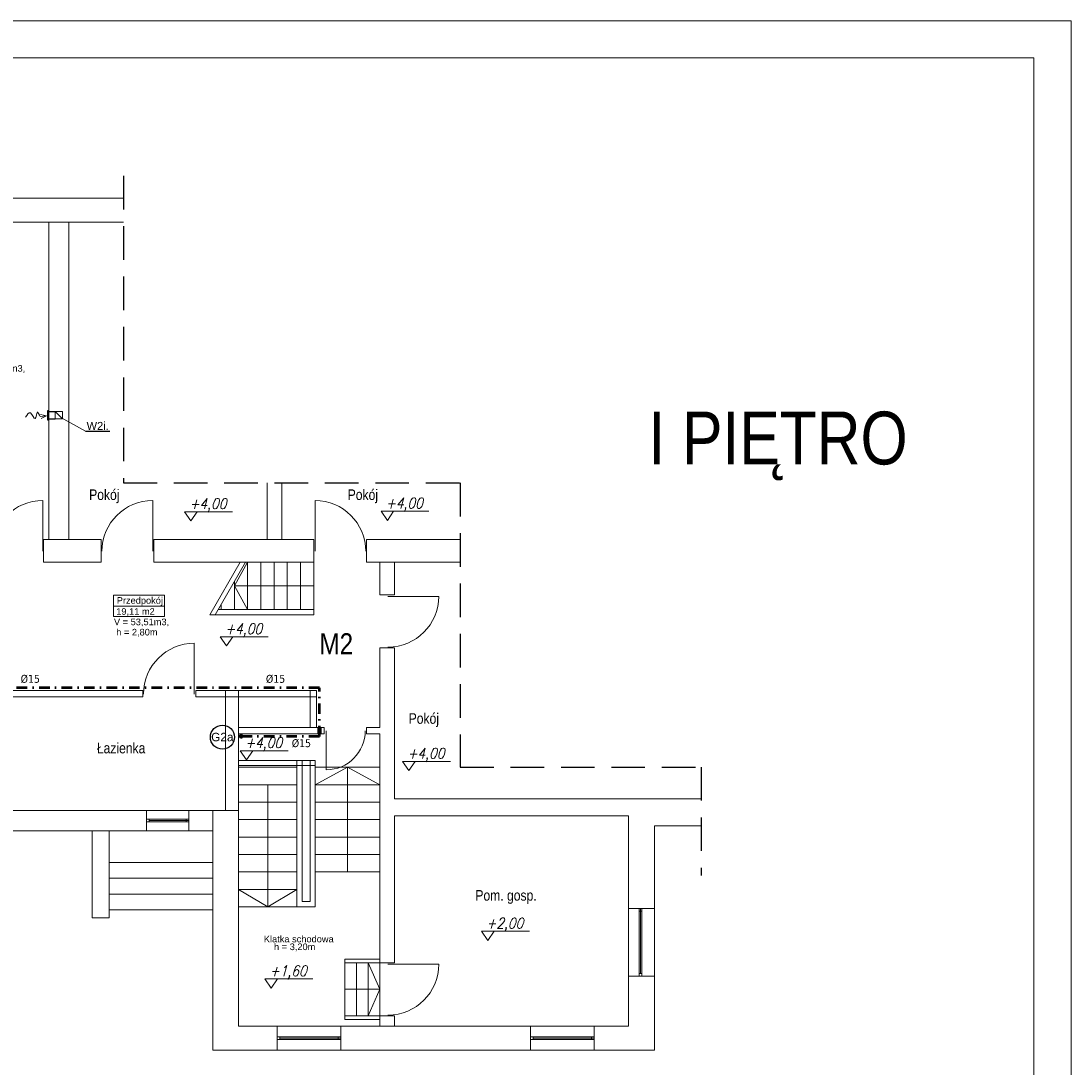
# Model space of a CAD drawing. Extents: x 33706 to 249013, y -74890 to 17912.
# Tile 54 of 175: x 117186 to 119171, y -48020 to -46041. Entities that reach past the tile are written whole.
import ezdxf
from ezdxf.enums import TextEntityAlignment as Align

# ---------------------------------------------------------------- set-up
doc = ezdxf.new("R2010")
doc.units = 0
doc.header["$MEASUREMENT"] = 0
for name, pattern in [('DASHDOT', [8.5, 4, -2, 0.5, -2]), ('DASHED', [19.05, 12.7, -6.35]), ('Przerywana długa', [1058333.301544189, 634999.990463, -423333.311081])]:
    doc.linetypes.add(name, pattern=pattern)
for name, color, linetype, lineweight in [('0.25', 6, 'Continuous', 9), ('062', 62, 'Continuous', 0), ('_konstrukcja', 96, 'Continuous', 20), ('_stolarka', 1, 'Continuous', 13), ('A-ARM', 1, 'Continuous', 15), ('inst-gaz-rury', 50, 'Continuous', 50), ('inst. - C.O. - opis', 2, 'Continuous', 9), ('Opisy_wymiary.2D77', 7, 'Continuous', 0), ('urzadzenia', 6, 'Continuous', 15), ('wymiar', 3, 'Continuous', 13), ('WYMIARKI', 250, 'Continuous', 13)]:
    doc.layers.add(name, color=color, linetype=linetype, lineweight=lineweight)
doc.layers.add('Opisy', color=2, linetype='Continuous')
doc.layers.add('urządzenia', color=140, linetype='Continuous')
doc.styles.add('Arial narrow', font='ARIALN.TTF')
doc.styles.add('GENERATED_STYLE_1', font='ARIAL.TTF')
doc.styles.add('ROMANS', font='SIMPLEX.SHX', dxfattribs={"width": 0.85, "oblique": 15, "height": 16})
doc.styles.get("Standard").update_dxf_attribs({"font": 'ARIALN.TTF'})

msp = doc.modelspace()

# ---------------------------------------------------------------- hatches: boundary and pattern name
at = {"layer": 'inst-gaz-rury', "linetype": 'Continuous'}
h = msp.add_hatch(color=256, dxfattribs=at)
h.paths.add_polyline_path([(117599.9, -47394.3, 0.420252), (117602.2, -47396.6), (117602.2, -47394.3)])
h.paths.add_polyline_path([(117604.4, -47394.3, 0.408201), (117602.2, -47392.1), (117602.2, -47394.3)])
h.paths.add_polyline_path([(117602.2, -47394.3), (117602.2, -47392.1, 0.417728), (117599.9, -47394.3)])

# ---------------------------------------------------------------- linework, layer by layer
at = {"linetype": 'DASHED', "ltscale": 5}
for p, q in [((117379.9, -46334.2), (117379.9, -46914.6)), ((117379.9, -46914.6), (118016.6, -46914.6)), ((118016.6, -46914.6), (118016.6, -47452.3)), ((118016.6, -47452.3), (118471.9, -47452.3)), ((118471.9, -47452.3), (118471.9, -47657.6))]:
    msp.add_line(p, q, dxfattribs=at)
at = {"linetype": 'Continuous', "lineweight": 18}
for p, q in [((117361.2, -47127.3), (117457.7, -47127.3)), ((117361.2, -47127.3), (117361.2, -47167.6)), ((117457.7, -47127.3), (117457.7, -47167.6)), ((117361.2, -47147.9), (117457.7, -47147.9)), ((117457.7, -47167.6), (117361.2, -47167.6))]:
    msp.add_line(p, q, dxfattribs=at)
at = {"layer": '0.25'}
for p, q in [((117234.4, -46787.7), (117222.7, -46789.3)), ((117234.3, -46787.7), (117222.9, -46785.2)), ((117234.3, -46787.7), (117224.1, -46793.3))]:
    msp.add_line(p, q, dxfattribs=at)
msp.add_open_spline([(117222.7, -46789.3), (117220.1, -46786.6), (117216.3, -46772.5), (117214.2, -46803.9), (117204.5, -46775.5), (117197.7, -46785.8), (117194.5, -46790.6)], degree=3, knots=[11.780807, 11.780807, 11.780807, 11.780807, 21.987019, 35.220977, 49.180037, 61.636698, 61.636698, 61.636698, 61.636698], dxfattribs=at)
at = {"layer": '062', "linetype": 'Przerywana długa', "flags": 128}
msp.add_lwpolyline([(114971.3, -46041.2), (119171.3, -46041.2), (119171.3, -49011.2), (114971.3, -49011.2)], close=True, dxfattribs=at)
at = {"layer": '_konstrukcja', "ltscale": 50}
for p, q in [((116509.1, -46376.6), (117379.9, -46376.6)), ((116509.1, -46421.6), (117379.9, -46421.6)), ((117238.6, -47021.6), (117238.6, -46421.6)), ((117276.6, -47021.6), (117276.6, -46421.6)), ((117264.6, -46794), (117250.6, -46780)), ((117651.6, -47021.6), (117651.6, -46914.6)), ((117679.6, -47021.6), (117679.6, -46914.6)), ((117228.6, -47021.6), (117337.6, -47021.6)), ((117228.6, -47021.6), (117228.6, -47064.6)), ((117337.6, -47021.6), (117337.6, -47064.6)), ((117437.6, -47021.6), (117739.6, -47021.6)), ((117437.6, -47021.6), (117437.6, -47064.6)), ((117739.6, -47021.6), (117739.6, -47064.6)), ((117839.6, -47021.6), (118016.6, -47021.6)), ((117839.6, -47021.6), (117839.6, -47064.6)), ((117228.6, -47064.6), (117337.6, -47064.6)), ((117437.6, -47064.6), (117739.6, -47064.6)), ((117543.3, -47164.6), (117600.3, -47064.6)), ((117739.6, -47064.6), (117553.3, -47064.6)), ((117553.3, -47164.6), (117610.3, -47064.6)), ((117589.6, -47109.6), (117614.6, -47064.6)), ((117614.6, -47154.6), (117614.6, -47064.6)), ((117639.6, -47154.6), (117639.6, -47064.6)), ((117664.6, -47154.6), (117664.6, -47064.6)), ((117689.6, -47154.6), (117689.6, -47064.6)), ((117714.6, -47154.6), (117714.6, -47064.6)), ((117739.6, -47154.6), (117739.6, -47064.6)), ((117839.6, -47064.6), (118016.6, -47064.6)), ((117864.6, -47064.6), (117864.6, -47126.6)), ((117892.6, -47064.6), (117892.6, -47126.6)), ((117589.6, -47154.6), (117589.6, -47100.9)), ((117739.6, -47109.6), (117589.6, -47109.6)), ((117589.6, -47109.6), (117614.6, -47154.6)), ((117864.6, -47126.6), (117892.6, -47126.6)), ((117564.6, -47154.6), (117564.6, -47144.7)), ((117739.6, -47164.6), (117543.3, -47164.6)), ((117739.6, -47154.6), (117559, -47154.6)), ((117739.6, -47154.6), (117739.6, -47164.6)), ((117864.6, -47226.6), (117864.6, -47377.6)), ((117864.6, -47226.6), (117892.6, -47226.6)), ((117892.6, -47226.6), (117892.6, -47512.6)), ((117112.6, -47307.6), (117416.6, -47307.6)), ((117112.6, -47319.6), (117416.6, -47319.6)), ((117416.6, -47319.6), (117416.6, -47307.6)), ((117516.6, -47307.6), (117597.6, -47307.6)), ((117516.6, -47319.6), (117516.6, -47307.6)), ((117516.6, -47319.6), (117597.6, -47319.6)), ((117572.6, -47534.6), (117572.6, -47307.6)), ((117597.6, -47534.6), (117597.6, -47307.6)), ((117597.6, -47307.6), (117744.6, -47307.6)), ((117597.6, -47319.6), (117744.6, -47319.6)), ((117732.6, -47377.6), (117732.6, -47307.6)), ((117744.6, -47377.6), (117744.6, -47307.6)), ((117597.6, -47377.6), (117759.6, -47377.6)), ((117759.6, -47389.6), (117759.6, -47377.6)), ((117839.6, -47377.6), (117864.6, -47377.6)), ((117839.6, -47389.6), (117839.6, -47377.6)), ((117597.6, -47389.6), (117759.6, -47389.6)), ((117839.6, -47389.6), (117864.6, -47389.6)), ((117864.6, -47389.6), (117864.6, -47942.6)), ((117597.6, -47439.6), (117742.6, -47439.6)), ((117707.6, -47716.6), (117707.6, -47439.6)), ((117717.6, -47706.6), (117717.6, -47439.6)), ((117732.6, -47706.6), (117732.6, -47439.6)), ((117742.6, -47716.6), (117742.6, -47439.6)), ((117597.6, -47449.6), (117742.6, -47449.6)), ((117597.6, -47452.6), (117707.6, -47452.6)), ((117864.6, -47452.6), (117742.6, -47452.6)), ((117864.6, -47452.6), (117742.6, -47452.6)), ((117803.6, -47452.6), (117742.6, -47485.6)), ((117803.6, -47650.6), (117803.6, -47452.6)), ((117803.6, -47452.6), (117864.6, -47485.6)), ((117597.6, -47485.6), (117707.6, -47485.6)), ((117652.6, -47485.6), (117652.6, -47716.6)), ((117864.6, -47485.6), (117742.6, -47485.6)), ((117864.6, -47485.6), (117742.6, -47485.6)), ((117597.6, -47518.6), (117707.6, -47518.6)), ((117864.6, -47518.6), (117742.6, -47518.6)), ((117864.6, -47518.6), (117742.6, -47518.6)), ((118471.9, -47512.6), (117892.6, -47512.6)), ((117112.6, -47534.6), (117503.6, -47534.6)), ((117423.6, -47534.6), (117423.6, -47572.6)), ((117423.6, -47534.6), (117503.6, -47534.6)), ((117503.6, -47534.6), (117597.6, -47534.6)), ((117503.6, -47572.6), (117503.6, -47534.6)), ((117503.6, -47572.6), (117503.6, -47534.6)), ((117503.6, -47534.6), (117503.6, -47572.6)), ((117548.6, -47987.6), (117548.6, -47534.6)), ((117597.6, -47942.6), (117597.6, -47534.6)), ((117597.6, -47551.6), (117707.6, -47551.6)), ((117864.6, -47551.6), (117742.6, -47551.6)), ((117864.6, -47551.6), (117742.6, -47551.6)), ((117892.6, -47544.6), (117892.6, -47822.6)), ((118334.6, -47544.6), (117892.6, -47544.6)), ((118334.6, -47719.6), (118334.6, -47544.6)), ((118383.6, -47719.6), (118383.6, -47563.6)), ((118383.6, -47563.6), (118471.9, -47563.6)), ((117548.6, -47572.6), (116713.6, -47572.6)), ((117320.6, -47737.6), (117320.6, -47572.6)), ((117352.6, -47737.6), (117352.6, -47572.6)), ((117423.6, -47572.6), (117503.6, -47572.6)), ((117597.6, -47584.6), (117707.6, -47584.6)), ((117864.6, -47584.6), (117742.6, -47584.6)), ((117864.6, -47584.6), (117742.6, -47584.6)), ((117597.6, -47617.6), (117707.6, -47617.6)), ((117864.6, -47617.6), (117742.6, -47617.6)), ((117864.6, -47617.6), (117742.6, -47617.6)), ((117548.6, -47632.6), (117352.6, -47632.6)), ((117548.6, -47662.6), (117352.6, -47662.6)), ((117597.6, -47650.6), (117707.6, -47650.6)), ((117864.6, -47650.6), (117742.6, -47650.6)), ((117864.6, -47650.6), (117742.6, -47650.6)), ((117548.6, -47692.6), (117352.6, -47692.6)), ((117597.6, -47683.6), (117707.6, -47683.6)), ((117652.6, -47716.6), (117597.6, -47683.6)), ((117652.6, -47716.6), (117707.6, -47683.6)), ((117548.6, -47722.6), (117352.6, -47722.6)), ((117742.6, -47716.6), (117597.6, -47716.6)), ((117742.6, -47716.6), (117597.6, -47716.6)), ((117732.6, -47706.6), (117717.6, -47706.6)), ((117732.6, -47706.6), (117717.6, -47706.6)), ((118383.6, -47719.6), (118334.6, -47719.6)), ((118334.6, -47847.6), (118334.6, -47719.6)), ((118383.6, -47847.6), (118383.6, -47719.6)), ((117352.6, -47737.6), (117320.6, -47737.6)), ((117864.6, -47815.6), (117798.6, -47815.6)), ((117798.6, -47815.6), (117798.6, -47929.6)), ((117864.6, -47822.6), (117798.6, -47822.6)), ((117820.6, -47822.6), (117820.6, -47922.6)), ((117842.6, -47822.6), (117842.6, -47922.6)), ((117864.6, -47872.6), (117842.6, -47822.6)), ((117864.6, -47822.6), (117892.6, -47822.6)), ((118334.6, -47847.6), (118334.6, -47942.6)), ((118334.6, -47942.6), (118334.6, -47847.6)), ((118383.6, -47847.6), (118334.6, -47847.6)), ((118334.6, -47847.6), (118379.6, -47847.6)), ((118383.6, -47987.6), (118383.6, -47847.6)), ((117798.6, -47872.6), (117864.6, -47872.6)), ((117864.6, -47872.6), (117842.6, -47922.6)), ((117864.6, -47922.6), (117798.6, -47922.6)), ((117864.6, -47929.6), (117798.6, -47929.6)), ((117892.6, -47922.6), (117864.6, -47922.6)), ((117892.6, -47922.6), (117864.6, -47922.6)), ((117864.6, -47922.6), (117892.6, -47922.6)), ((117892.6, -47922.6), (117892.6, -47942.6)), ((118039.6, -47942.6), (117597.6, -47942.6)), ((118334.6, -47942.6), (117597.6, -47942.6)), ((117670.6, -47942.6), (117670.6, -47987.6)), ((117670.6, -47942.6), (117750.6, -47942.6)), ((117790.6, -47942.6), (117790.6, -47987.6)), ((118149.6, -47942.6), (118149.6, -47987.6)), ((118149.6, -47942.6), (118229.6, -47942.6)), ((118269.6, -47942.6), (118269.6, -47987.6)), ((118383.6, -47987.6), (117548.6, -47987.6))]:
    msp.add_line(p, q, dxfattribs=at)
msp.add_lwpolyline([(117264.6, -46794), (117264.6, -46780), (117250.6, -46780), (117250.6, -46794)], close=True, dxfattribs=at)
at = {"layer": '_stolarka', "color": 0, "linetype": 'ByBlock', "ltscale": 50}
for p, q in [((117227.5, -47044.2), (117227.5, -46948.2)), ((117435.2, -47044.2), (117435.2, -46948.2)), ((117513.8, -47314.2), (117513.8, -47218.2))]:
    msp.add_line(p, q, dxfattribs=at)
at = {"layer": '_stolarka'}
for p, q in [((117423.6, -47551.1), (117503.6, -47551.1)), ((117423.6, -47556.1), (117423.6, -47551.1)), ((117423.6, -47551.1), (117428.6, -47551.1)), ((117503.6, -47556.1), (117423.6, -47556.1)), ((117428.6, -47551.1), (117428.6, -47556.1)), ((117503.6, -47553.6), (117428.6, -47553.6)), ((117428.6, -47556.1), (117503.6, -47556.1)), ((117498.6, -47556.1), (117498.6, -47551.1)), ((117498.6, -47551.1), (117498.6, -47553.6)), ((117503.6, -47556.1), (117498.6, -47556.1)), ((117503.6, -47551.1), (117503.6, -47556.1)), ((118354.6, -47847.6), (118354.6, -47719.6)), ((118354.6, -47719.6), (118359.6, -47719.6)), ((118357.1, -47719.6), (118357.1, -47842.6)), ((118359.6, -47719.6), (118359.6, -47847.6)), ((118359.6, -47842.6), (118359.6, -47719.6)), ((118359.6, -47719.6), (118359.6, -47724.6)), ((118359.6, -47724.6), (118354.6, -47724.6)), ((118354.6, -47724.6), (118357.1, -47724.6)), ((118354.6, -47847.6), (118354.6, -47842.6)), ((118354.6, -47842.6), (118359.6, -47842.6)), ((118359.6, -47847.6), (118354.6, -47847.6)), ((117670.6, -47962.6), (117790.6, -47962.6)), ((117670.6, -47967.6), (117670.6, -47962.6)), ((117670.6, -47962.6), (117675.6, -47962.6)), ((117790.6, -47967.6), (117670.6, -47967.6)), ((117675.6, -47962.6), (117675.6, -47967.6)), ((117790.6, -47965.1), (117675.6, -47965.1)), ((117675.6, -47967.6), (117790.6, -47967.6)), ((117785.6, -47967.6), (117785.6, -47962.6)), ((117785.6, -47962.6), (117785.6, -47965.1)), ((117790.6, -47967.6), (117785.6, -47967.6)), ((117790.6, -47962.6), (117790.6, -47967.6)), ((118149.6, -47962.6), (118269.6, -47962.6)), ((118149.6, -47967.6), (118149.6, -47962.6)), ((118149.6, -47962.6), (118154.6, -47962.6)), ((118269.6, -47967.6), (118149.6, -47967.6)), ((118154.6, -47962.6), (118154.6, -47967.6)), ((118269.6, -47965.1), (118154.6, -47965.1)), ((118154.6, -47967.6), (118269.6, -47967.6)), ((118264.6, -47967.6), (118264.6, -47962.6)), ((118264.6, -47962.6), (118264.6, -47965.1)), ((118269.6, -47967.6), (118264.6, -47967.6)), ((118269.6, -47962.6), (118269.6, -47967.6))]:
    msp.add_line(p, q, dxfattribs=at)
at = {"layer": '_stolarka', "color": 0, "linetype": 'ByBlock', "ltscale": 50}
for points in [[(117742, -47044.2), (117742, -46948.2)], [(117880, -47129.4), (117976, -47129.4)], [(117763.1, -47383.5), (117763.1, -47457.4)], [(117880, -47825.4), (117976, -47825.4)]]:
    msp.add_lwpolyline(points, dxfattribs=at)
for centre, radius, start, end in [((117227.5, -47044.2), 96, 90, 180), ((117435.2, -47044.2), 96, 90, 180), ((117742, -47044.2), 96, 0, 90), ((117880, -47129.4), 96, 270, 0), ((117513.8, -47314.2), 96, 90, 180), ((117763.1, -47383.5), 73.9, 270, 0), ((117880, -47825.4), 96, 270, 0)]:
    msp.add_arc(centre, radius, start, end, dxfattribs=at)
at = {"layer": 'inst-gaz-rury', "linetype": 'DASHDOT', "ltscale": 5}
for p, q in [((117750.4, -47302.5), (117121.9, -47302.5)), ((117750.4, -47394.3), (117750.4, -47302.5)), ((117750.4, -47394.3), (117602.2, -47394.3))]:
    msp.add_line(p, q, dxfattribs=at)
at = {"layer": 'inst-gaz-rury', "linetype": 'Continuous'}
msp.add_circle((117602.2, -47394.3), 2.25, dxfattribs=at)
at = {"layer": 'Opisy'}
msp.add_line((117307.9, -46817.2), (117354.1, -46817.2), dxfattribs=at)
at = {"layer": 'Opisy_wymiary.2D77', "linetype": 'Continuous'}
for p, q in [((119101.3, -46111.2), (115161.3, -46111.2)), ((119101.3, -48941.2), (119101.3, -46111.2))]:
    msp.add_line(p, q, dxfattribs=at)
at = {"layer": 'urzadzenia', "linetype": 'Continuous'}
for p, q in [((117747.4, -47377.6), (117747.4, -47389.6)), ((117753.4, -47377.6), (117753.4, -47389.6))]:
    msp.add_line(p, q, dxfattribs=at)
at = {"layer": 'urządzenia', "ltscale": 0.2}
for p, q in [((117236.4, -46780), (117250.6, -46780)), ((117236.4, -46793.9), (117250.6, -46793.9))]:
    msp.add_line(p, q, dxfattribs=at)
at = {"layer": 'urządzenia', "linetype": 'Continuous'}
msp.add_lwpolyline([(117238, -46795.7), (117238, -46778.4), (117236.4, -46778.4), (117236.4, -46795.7)], close=True, dxfattribs=at)
at = {"layer": 'urządzenia'}
msp.add_circle((117567, -47395.8), 22.8, dxfattribs=at)
at = {"layer": 'wymiar'}
msp.add_line((117261.4, -46791.2), (117307.9, -46817.2), dxfattribs=at)
at = {"layer": 'WYMIARKI'}
for p, q in [((117866.9, -46968.3), (117957.4, -46968.3)), ((117495.4, -46969.4), (117586, -46969.4)), ((117562.9, -47205.9), (117653.5, -47205.9)), ((117600.6, -47421.3), (117691.2, -47421.3)), ((117907.5, -47441.5), (117998.1, -47441.5)), ((118056.7, -47762.7), (118147.3, -47762.7)), ((117647.2, -47853.1), (117737.7, -47853.1))]:
    msp.add_line(p, q, dxfattribs=at)
for points in [[(117866.9, -46968.3), (117878.8, -46985.7), (117890.7, -46968.3)], [(117495.4, -46969.4), (117507.3, -46986.9), (117519.3, -46969.4)], [(117562.9, -47205.9), (117574.8, -47223.3), (117586.8, -47205.9)], [(117600.6, -47421.3), (117612.6, -47438.8), (117624.5, -47421.3)], [(117907.5, -47441.5), (117919.5, -47458.9), (117931.4, -47441.5)], [(118056.7, -47762.7), (118068.6, -47780.1), (118080.6, -47762.7)], [(117647.2, -47853.1), (117659.1, -47870.5), (117671, -47853.1)]]:
    msp.add_lwpolyline(points, dxfattribs=at)

# ---------------------------------------------------------------- texts
at = {"style": 'GENERATED_STYLE_1'}
msp.add_text('W2i.', height=15, dxfattribs=at).set_placement((117310.2, -46814.5))
at = {"linetype": 'Continuous', "char_height": 12.5, "style": 'GENERATED_STYLE_1'}
for s, insert, attachment_point in [('V = 50,40m3,', (117089.8, -46691.9), 1), ('Przedpokój', (117367.2, -47147.2), 7), ('19,11 m2', (117366.2, -47151.8), 1), ('V = 53,51m3,', (117361.9, -47171.5), 1), ('h = 2,80m', (117366.2, -47190.9), 1), ('Klatka schodowa', (117645.3, -47784), 7), ('h = 3,20m', (117664.5, -47786), 1)]:
    msp.add_mtext(s, dxfattribs=dict(at, insert=insert, attachment_point=attachment_point))
at = {"layer": 'A-ARM', "lineweight": 25, "ltscale": 50, "style": 'Arial narrow'}
msp.add_text('I PIĘTRO', height=100, dxfattribs=at).set_placement((118372.4, -46880))
at = {"layer": 'A-ARM', "ltscale": 50, "style": 'Arial narrow'}
for s, p in [('Pokój', (117315, -46947.2)), ('Pokój', (117803.8, -46947.2)), ('Pokój', (117919.1, -47370.4)), ('Łazienka', (117329.6, -47426.4)), ('Pom. gosp.', (118045.2, -47705))]:
    msp.add_text(s, height=20, dxfattribs=at).set_placement(p)
at = {"layer": 'A-ARM', "lineweight": 25, "ltscale": 50, "insert": (117750.4, -47199.2), "char_height": 40, "width": 368.664, "attachment_point": 1, "style": 'Arial narrow'}
msp.add_mtext('M2', dxfattribs=at)
at = {"layer": 'inst. - C.O. - opis', "linetype": 'DASHDOT', "style": 'GENERATED_STYLE_1'}
msp.add_text('G2a', height=16, dxfattribs=at).set_placement((117566.8, -47395.5), align=Align.MIDDLE)
at = {"layer": 'WYMIARKI', "char_height": 15, "width": 203, "attachment_point": 1}
for insert in [(117185.5, -47277.9), (117649.2, -47277.9), (117698.1, -47399.6)]:
    msp.add_mtext('{\\fTahoma|b0|i0|c238|p8;%%c15}', dxfattribs=dict(at, insert=insert))
at = {"layer": 'WYMIARKI', "style": 'ROMANS', "oblique": 15, "width": 0.85}
for tag, p in [('+4,00', (117504.5, -46964.2)), ('+4,00', (117875.9, -46963)), ('+4,00', (117572, -47200.7)), ('+4,00', (117609.7, -47416.1)), ('+4,00', (117916.6, -47436.3)), ('+2,00', (118065.8, -47757.5)), ('+1,60', (117656.2, -47847.8))]:
    msp.add_attdef(tag, p, '%%p0.00', height=20, dxfattribs=at)

doc.saveas('drawing.dxf')
